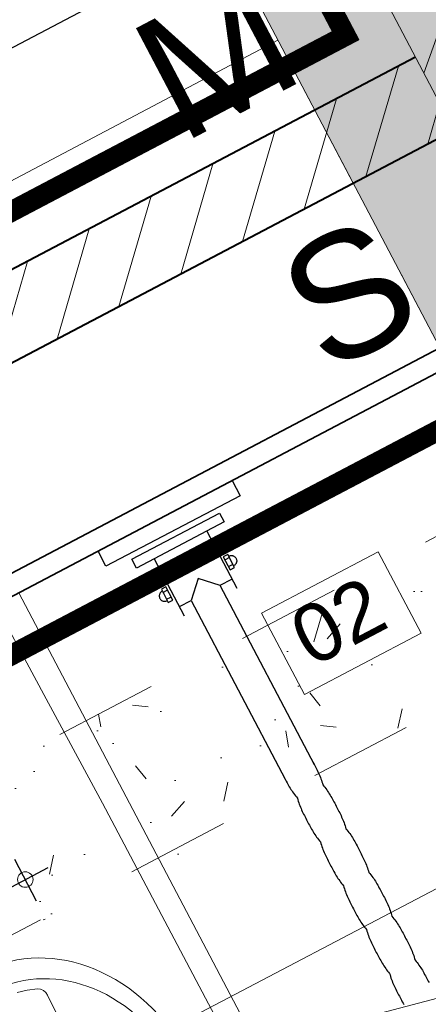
# Model space of a CAD drawing. Header units: metres. Extents: x 7408630 to 7411134, y 5569633 to 5570339.
# Tile 67 of 76: x 7410494.174 to 7410494.57, y 5569901.969 to 5569902.922. Entities that reach past the tile are written whole.
import ezdxf
from ezdxf.enums import TextEntityAlignment as Align

# ---------------------------------------------------------------- set-up
doc = ezdxf.new("R2010")
doc.units = ezdxf.units.M
doc.header["$MEASUREMENT"] = 0
doc.linetypes.add('HIDDEN2', pattern=[4.762499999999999, 3.175, -1.5875])
doc.layers.add('0-wypos-sanitarne', color=1, linetype='Continuous')
doc.layers.add('AS_ opisy', color=7, linetype='Continuous')
for name, color, linetype, lineweight in [('0-ZABUDOWA GK-MDF', 54, 'Continuous', 35), ('0_LEGENDA', 253, 'Continuous', 13), ('1_POSADZKA PODZIAŁY', 151, 'Continuous', 0), ('1_POSADZKI COKOŁY', 170, 'Continuous', 0), ('Hatch_zamurowania', 4, 'Continuous', 5), ('OPIS POM NOWE', 140, 'Continuous', 5), ('Opis_pom', 9, 'Continuous', 18), ('Sciany', 2, 'Continuous', 40), ('WYBURZENIA HATCH', 253, 'Continuous', 0)]:
    doc.layers.add(name, color=color, linetype=linetype, lineweight=lineweight)
doc.layers.add('Wyburzenia', color=7, linetype='Continuous', lineweight=13, true_color=0xb0b0b0)
doc.styles.add('ARIAL', font='tahoma.ttf')
doc.styles.add('ROMANS07', font='arial.ttf')
doc.styles.add('TXT', font='simplex.shx')
pattern_1 = [(0, (-58931.34199039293, 199163.1944934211), (0, 80), []), (90, (-58931.34199039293, 199163.1944934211), (-80, 4.898587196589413e-15), [])]

# ---------------------------------------------------------------- blocks, each defined once
blk = doc.blocks.new('A$C351F644B')
blk.add_line((16.70716144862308, 35.71644505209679), (13.07346640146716, 19.98303263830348))
blk = doc.blocks.new('5rtfgvb')
for p, q in [((131001.3963246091, 14775.22180991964), (131016.0050920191, 14776.46946879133)), ((131016.0050920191, 14776.46946879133), (131016.1457098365, 14774.82298269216)), ((131001.5369424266, 14773.57532382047), (131001.3963246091, 14775.22180991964)), ((131016.1457098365, 14774.82298269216), (131001.5369424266, 14773.57532382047)), ((131004.114770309, 14773.21503812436), (131013.6663095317, 14774.0307854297)), ((131013.6663095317, 14774.0307854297), (131013.747875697, 14773.07573179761)), ((131004.1963364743, 14772.25998449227), (131004.114770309, 14773.21503812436)), ((131013.747875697, 14773.07573179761), (131004.1963364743, 14772.25998449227)), ((131006.1072074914, 14772.41755367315), (131006.63743651, 14766.20913197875)), ((131011.8381023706, 14772.90699960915), (131012.3683313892, 14766.69857791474)), ((131006.3138658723, 14770.35097143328), (131012.0173957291, 14770.83808026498)), ((131006.0879689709, 14769.47443340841), (131005.6105854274, 14769.43366256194)), ((131005.6105854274, 14769.43366256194), (131005.7329469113, 14768.00093884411)), ((131006.2103304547, 14768.04170969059), (131006.0879689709, 14769.47443340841)), ((131012.8356678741, 14770.05071928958), (131012.3582843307, 14770.0099484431)), ((131012.3582843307, 14770.0099484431), (131012.4806458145, 14768.57722472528)), ((131012.8689290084, 14769.71196067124), (131012.3992821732, 14769.67185057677)), ((131012.9580293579, 14768.61799557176), (131012.8356678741, 14770.05071928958)), ((131012.8735291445, 14769.85580503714), (131012.9269279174, 14769.85747920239)), ((131012.8735291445, 14769.85580503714), (131012.8735291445, 14769.85580503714)), ((131012.9269279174, 14769.85747920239), (131012.9791789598, 14769.85400423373)), ((131012.9791789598, 14769.85400423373), (131013.0301389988, 14769.84536789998)), ((131013.0301389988, 14769.84536789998), (131013.0791982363, 14769.83195107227)), ((131013.0791982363, 14769.83195107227), (131013.1266432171, 14769.81377822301)), ((131013.1266432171, 14769.81377822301), (131013.1715653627, 14769.79134902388)), ((131013.1715653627, 14769.79134902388), (131013.2142389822, 14769.76483121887)), ((131013.2142389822, 14769.76483121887), (131013.2537677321, 14769.73458121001)), ((131013.2537677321, 14769.73458121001), (131013.2907491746, 14769.70036139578)), ((131013.2907491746, 14769.70036139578), (131013.3241069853, 14769.66294575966)), ((131013.3241069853, 14769.66294575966), (131013.3538534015, 14769.62219102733)), ((131013.3538534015, 14769.62219102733), (131013.3794974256, 14769.57877685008)), ((131013.3794974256, 14769.57877685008), (131013.4012068, 14769.53242892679)), ((131013.4012068, 14769.53242892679), (131013.4181917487, 14769.48394570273)), ((131013.4181917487, 14769.48394570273), (131013.430476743, 14769.43304063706)), ((131013.4360442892, 14769.27491131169), (131013.4275512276, 14769.22396350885)), ((131013.430476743, 14769.43304063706), (131013.4375585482, 14769.38053665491)), ((131013.4395192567, 14769.32716235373), (131013.4360442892, 14769.27491131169)), ((131013.4375585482, 14769.38053665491), (131013.4395192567, 14769.32716235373)), ((131005.132893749, 14768.77634147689), (131005.1294187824, 14768.72409043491)), ((131005.1294187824, 14768.72409043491), (131005.1310562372, 14768.67112147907)), ((131005.1310562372, 14768.67112147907), (131005.1384612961, 14768.61821215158)), ((131005.1415545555, 14768.82701497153), (131005.132893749, 14768.77634147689)), ((131005.1384612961, 14768.61821215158), (131005.1507462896, 14768.56730708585)), ((131005.1549469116, 14768.87636075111), (131005.1415545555, 14768.82701497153)), ((131005.1507462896, 14768.56730708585), (131005.1678989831, 14768.51854955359)), ((131005.1731442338, 14768.92351918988), (131005.1549469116, 14768.87636075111)), ((131005.1678989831, 14768.51854955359), (131005.1894406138, 14768.47247593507)), ((131005.195548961, 14768.96872788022), (131005.1731442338, 14768.92351918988)), ((131005.1894406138, 14768.47247593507), (131005.2153956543, 14768.42879968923)), ((131005.2220790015, 14769.0112582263), (131005.195548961, 14768.96872788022)), ((131005.2153956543, 14768.42879968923), (131005.2451175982, 14768.38833150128)), ((131005.2522923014, 14769.05121679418), (131005.2220790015, 14769.0112582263)), ((131005.2451175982, 14768.38833150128), (131005.2784876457, 14768.35077259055)), ((131005.2865488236, 14769.08776841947), (131005.2522923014, 14769.05121679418)), ((131005.2784876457, 14768.35077259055), (131005.3150025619, 14768.31694588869)), ((131005.3239644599, 14769.12112623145), (131005.2865488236, 14769.08776841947)), ((131005.3150025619, 14768.31694588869), (131005.3549978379, 14768.28630276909)), ((131005.3647191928, 14769.1508726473), (131005.3239644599, 14769.12112623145)), ((131005.4081088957, 14769.1768032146), (131005.3647191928, 14769.1508726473)), ((131005.4544690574, 14769.19836931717), (131005.4081088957, 14769.1768032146)), ((131005.5029400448, 14769.21549753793), (131005.4544690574, 14769.19836931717)), ((131005.5538451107, 14769.22778253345), (131005.5029400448, 14769.21549753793)), ((131005.6063246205, 14769.23515088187), (131005.5538451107, 14769.22778253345)), ((131005.6063246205, 14769.23515088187), (131005.6063246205, 14769.23515088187)), ((131005.6352502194, 14769.09416977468), (131006.1048970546, 14769.13427986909)), ((131005.6996735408, 14768.33984073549), (131006.169320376, 14768.3799508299)), ((131009.2947246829, 14769.01791539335), (131007.835255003, 14767.29755220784)), ((131010.9904470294, 14767.54955834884), (131009.2947246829, 14769.01791539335)), ((131012.9333523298, 14768.95763163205), (131012.4637054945, 14768.91752153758)), ((131012.4806458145, 14768.57722472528), (131012.9580293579, 14768.61799557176)), ((131013.0661290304, 14768.8359107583), (131013.0152239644, 14768.82362576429)), ((131013.1148987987, 14768.8529201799), (131013.0661290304, 14768.8359107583)), ((131013.16096018, 14768.87460508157), (131013.1148987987, 14768.8529201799)), ((131013.2046608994, 14768.90027357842), (131013.16096018, 14768.87460508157)), ((131013.245129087, 14768.92999552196), (131013.2046608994, 14768.90027357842)), ((131013.2826879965, 14768.96336556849), (131013.245129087, 14768.92999552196)), ((131013.3164779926, 14769.00031030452), (131013.2826879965, 14768.96336556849)), ((131013.3471578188, 14769.03987576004), (131013.3164779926, 14769.00031030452)), ((131013.3736756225, 14769.08254938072), (131013.3471578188, 14769.03987576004)), ((131013.3961048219, 14769.12747152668), (131013.3736756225, 14769.08254938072)), ((131013.4139911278, 14769.17489203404), (131013.3961048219, 14769.12747152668)), ((131013.4275512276, 14769.22396350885), (131013.4139911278, 14769.17489203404)), ((131005.3549978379, 14768.28630276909), (131005.3975281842, 14768.25977272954)), ((131005.3975281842, 14768.25977272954), (131005.4427368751, 14768.23736800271)), ((131005.4427368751, 14768.23736800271), (131005.4898708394, 14768.2194572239)), ((131005.4898708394, 14768.2194572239), (131005.5392288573, 14768.20592159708)), ((131005.5392288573, 14768.20592159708), (131005.5898901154, 14768.1974040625)), ((131005.5898901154, 14768.1974040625), (131005.6421411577, 14768.19392909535)), ((131005.7329469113, 14768.00093884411), (131006.2103304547, 14768.04170969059)), ((131012.6590661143, 14748.01179152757), (131010.9904470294, 14767.54955834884)), ((131011.0070254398, 14767.57680703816), (131012.2865909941, 14767.68608807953)), ((131006.5830611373, 14767.19897924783), (131007.8345453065, 14767.30586200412)), ((131007.8348879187, 14767.30185037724), (131009.4962142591, 14747.8494738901)), ((131012.6302651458, 14748.31860396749), (131012.6302651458, 14748.31860396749)), ((131012.6302651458, 14748.31860396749), (131012.6431462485, 14748.16946966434)), ((131009.4859974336, 14748.05021272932), (131009.4859974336, 14748.05021272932)), ((131009.4859974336, 14748.05021272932), (131009.4988785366, 14747.90107842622)), ((131009.4988785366, 14747.90107842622), (131009.5118662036, 14747.75238617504)), ((131009.5118662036, 14747.75238617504), (131009.5254514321, 14747.60345632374)), ((131009.5254514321, 14747.60345632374), (131009.5394420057, 14747.45484972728)), ((131009.5394420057, 14747.45484972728), (131009.5550452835, 14747.30594791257)), ((131012.6431462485, 14748.16946966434), (131012.655560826, 14748.02072847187)), ((131012.655560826, 14748.02072847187), (131012.6675455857, 14747.87195056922)), ((131012.6675455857, 14747.87195056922), (131012.6785274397, 14747.72308701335)), ((131012.6785274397, 14747.72308701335), (131012.6886863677, 14747.57372022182)), ((131012.6886863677, 14747.57372022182), (131012.6972325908, 14747.42464865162)), ((131012.6972325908, 14747.42464865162), (131012.7042028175, 14747.27544248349)), ((131009.5550452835, 14747.30594791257), (131009.5717580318, 14747.15757380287)), ((131009.5717580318, 14747.15757380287), (131009.5901900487, 14747.00934652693)), ((131009.5901900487, 14747.00934652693), (131009.6104846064, 14746.86127831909)), ((131009.6104846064, 14746.86127831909), (131009.6333947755, 14746.71300054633)), ((131009.6333947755, 14746.71300054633), (131009.6587038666, 14746.56536060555)), ((131009.6587038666, 14746.56536060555), (131009.6868784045, 14746.41796538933)), ((131009.6868784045, 14746.41796538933), (131009.7180616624, 14746.27082712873)), ((131012.7032725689, 14746.52592278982), (131012.694065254, 14746.3751906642)), ((131012.7091968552, 14746.67623021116), (131012.7032725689, 14746.52592278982)), ((131012.7042028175, 14747.27544248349), (131012.708880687, 14747.12604053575)), ((131012.708880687, 14747.12604053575), (131012.7117327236, 14746.97604970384)), ((131012.711825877, 14746.82625620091), (131012.7091968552, 14746.67623021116)), ((131012.7117327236, 14746.97604970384), (131012.711825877, 14746.82625620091)), ((131009.7180616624, 14746.27082712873), (131009.753149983, 14746.12358942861)), ((131009.753149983, 14746.12358942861), (131009.7916401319, 14745.97707521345)), ((131009.7916401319, 14745.97707521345), (131009.834428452, 14745.83092808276)), ((131009.834428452, 14745.83092808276), (131009.8812283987, 14745.68512356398)), ((131009.8599408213, 14745.53220518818), (131009.8427714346, 14745.38007147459)), ((131009.8812283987, 14745.68512356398), (131009.8599408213, 14745.53220518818)), ((131012.6641643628, 14746.07303406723), (131012.6429099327, 14745.92141737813)), ((131012.6429099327, 14745.92141737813), (131012.6898934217, 14745.77346377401)), ((131012.6811206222, 14746.22428367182), (131012.6641643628, 14746.07303406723)), ((131012.694065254, 14746.3751906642), (131012.6811206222, 14746.22428367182)), ((131012.6898934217, 14745.77346377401), (131012.7324354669, 14745.6251308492)), ((131012.7324354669, 14745.6251308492), (131012.7709658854, 14745.47645531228)), ((131012.7709658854, 14745.47645531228), (131012.8057345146, 14745.32789144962)), ((131009.8145468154, 14744.92479296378), (131009.8118479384, 14744.77389510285)), ((131009.8118479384, 14744.77389510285), (131009.8121700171, 14744.62311092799)), ((131009.8121700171, 14744.62311092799), (131009.8147722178, 14744.47266580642)), ((131009.8202177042, 14745.07637759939), (131009.8145468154, 14744.92479296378)), ((131009.829793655, 14745.22786279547), (131009.8202177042, 14745.07637759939)), ((131009.8427714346, 14745.38007147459), (131009.829793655, 14745.22786279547)), ((131012.8057345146, 14745.32789144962), (131012.8373878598, 14745.17862857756)), ((131012.8373878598, 14745.17862857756), (131012.865565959, 14745.02950185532)), ((131012.865565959, 14745.02950185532), (131012.8912018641, 14744.87972506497)), ((131012.8912018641, 14744.87972506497), (131012.913935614, 14744.73013336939)), ((131012.913935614, 14744.73013336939), (131012.9348435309, 14744.57995278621)), ((131012.9348435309, 14744.57995278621), (131012.9534590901, 14744.42957642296)), ((131009.8147722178, 14744.47266580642), (131009.8199900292, 14744.32201111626)), ((131009.8199900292, 14744.32201111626), (131009.8270336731, 14744.17194531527)), ((131009.8270336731, 14744.17194531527), (131009.8359765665, 14744.02160876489)), ((131009.8359765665, 14744.02160876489), (131009.8460289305, 14743.87179992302)), ((131009.8460289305, 14743.87179992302), (131009.8575507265, 14743.72168362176)), ((131009.8575507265, 14743.72168362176), (131009.8694656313, 14743.57203384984)), ((131009.8694656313, 14743.57203384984), (131009.8819536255, 14743.42243302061)), ((131012.9534590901, 14744.42957642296), (131012.9706419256, 14744.27907769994)), ((131012.9706419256, 14744.27907769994), (131012.9860687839, 14744.12886196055)), ((131012.9860687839, 14744.12886196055), (131013.0006727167, 14743.97814298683)), ((131013.0006727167, 14743.97814298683), (131013.0143803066, 14743.82778041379)), ((131013.0143803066, 14743.82778041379), (131013.027551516, 14743.67693907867)), ((131013.027551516, 14743.67693907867), (131013.0402561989, 14743.52649085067)), ((131009.8819536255, 14743.42243302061), (131009.8945848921, 14743.27284442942)), ((131009.8945848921, 14743.27284442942), (131009.9074537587, 14743.12385339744)), ((131009.9074537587, 14743.12385339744), (131009.9204414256, 14742.97516114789)), ((131009.9204414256, 14742.97516114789), (131009.9340021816, 14742.82651784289)), ((131009.9340021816, 14742.82651784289), (131009.9479927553, 14742.67791124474)), ((131009.9479927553, 14742.67791124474), (131009.9634160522, 14742.52942700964)), ((131013.0402561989, 14743.52649085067), (131013.0531005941, 14743.37778636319)), ((131013.0531005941, 14743.37778636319), (131013.0654784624, 14743.22947498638)), ((131013.0654784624, 14743.22947498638), (131013.0774265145, 14743.08112690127)), ((131013.0774265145, 14743.08112690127), (131013.0883716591, 14742.93269316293)), ((131013.0883716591, 14742.93269316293), (131013.0984571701, 14742.78418600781)), ((131013.0984571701, 14742.78418600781), (131013.106823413, 14742.63553201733)), ((131013.106823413, 14742.63553201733), (131013.1137569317, 14742.48675566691)), ((131009.9634160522, 14742.52942700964), (131009.9799855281, 14742.38104066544)), ((131009.9799855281, 14742.38104066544), (131009.998417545, 14742.23281338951)), ((131009.998417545, 14742.23281338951), (131010.0187121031, 14742.0847451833)), ((131010.0187121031, 14742.0847451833), (131010.0415977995, 14741.93675395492)), ((131010.0415977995, 14741.93675395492), (131010.0669068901, 14741.78911401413)), ((131010.0669068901, 14741.78911401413), (131010.0952247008, 14741.64173103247)), ((131010.0952247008, 14741.64173103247), (131010.1264079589, 14741.49459277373)), ((131013.1124876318, 14741.73951609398), (131013.1033746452, 14741.58936929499)), ((131013.118448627, 14741.88939369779), (131013.1124876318, 14741.73951609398)), ((131013.1137569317, 14742.48675566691), (131013.1183980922, 14742.33778353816)), ((131013.1183980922, 14742.33778353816), (131013.1212011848, 14742.18836579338)), ((131013.1211143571, 14742.03898987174), (131013.118448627, 14741.88939369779)), ((131013.1212011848, 14742.18836579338), (131013.1211143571, 14742.03898987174)), ((131010.1264079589, 14741.49459277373), (131010.1614595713, 14741.34778488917)), ((131010.1614595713, 14741.34778488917), (131010.1999497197, 14741.20127067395)), ((131010.1999497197, 14741.20127067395), (131010.2427380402, 14741.05512354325)), ((131010.2427380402, 14741.05512354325), (131010.2895379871, 14740.90931902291)), ((131010.2685685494, 14740.75267556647), (131010.2515006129, 14740.59766417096)), ((131010.2895379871, 14740.90931902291), (131010.2685685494, 14740.75267556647)), ((131013.073543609, 14741.2880845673), (131013.0522524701, 14741.13689769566)), ((131013.0522524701, 14741.13689769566), (131013.0990192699, 14740.98979149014)), ((131013.0903933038, 14741.43889211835), (131013.073543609, 14741.2880845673)), ((131013.1033746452, 14741.58936929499), (131013.0903933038, 14741.43889211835)), ((131013.0990192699, 14740.98979149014), (131013.1413446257, 14740.84230596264)), ((131013.1413446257, 14740.84230596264), (131013.1798016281, 14740.6944900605)), ((131013.1798016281, 14740.6944900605), (131013.2145335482, 14740.54635601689)), ((131010.2234350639, 14740.14052311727), (131010.2205317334, 14739.99032938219)), ((131010.2205317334, 14739.99032938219), (131010.2207436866, 14739.84083466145)), ((131010.2207436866, 14739.84083466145), (131010.2231868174, 14739.6922520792)), ((131010.2291181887, 14740.29196448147), (131010.2234350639, 14740.14052311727)), ((131010.2386329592, 14740.44416603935), (131010.2291181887, 14740.29196448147)), ((131010.2515006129, 14740.59766417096), (131010.2386329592, 14740.44416603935)), ((131013.2145335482, 14740.54635601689), (131013.2461134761, 14740.3979527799)), ((131013.2461134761, 14740.3979527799), (131013.2742548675, 14740.24925587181)), ((131013.2742548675, 14740.24925587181), (131013.299817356, 14740.10033871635)), ((131013.299817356, 14740.10033871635), (131013.3225143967, 14739.95117683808)), ((131013.3225143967, 14739.95117683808), (131013.3433488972, 14739.80185588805)), ((131013.3433488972, 14739.80185588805), (131013.3620343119, 14739.65235139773)), ((131010.2231868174, 14739.6922520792), (131010.2283521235, 14739.54390198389)), ((131010.2283521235, 14739.54390198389), (131010.2352122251, 14739.39598526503)), ((131010.2352122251, 14739.39598526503), (131010.2439348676, 14739.24822761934)), ((131010.2439348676, 14739.24822761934), (131010.2537792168, 14739.10085440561)), ((131010.2537792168, 14739.10085440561), (131010.2651052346, 14738.95303046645)), ((131010.2651052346, 14738.95303046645), (131010.2768610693, 14738.80524323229)), ((131010.2768610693, 14738.80524323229), (131010.2893699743, 14738.65708736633)), ((131013.3620343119, 14739.65235139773), (131013.3791437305, 14739.50271230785)), ((131013.3791437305, 14739.50271230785), (131013.394677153, 14739.35293862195)), ((131013.394677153, 14739.35293862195), (131013.4092076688, 14739.20307927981)), ((131013.4092076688, 14739.20307927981), (131013.4228785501, 14739.05314652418)), ((131013.4228785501, 14739.05314652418), (131013.4359763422, 14738.90316482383)), ((131013.4359763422, 14738.90316482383), (131013.4486443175, 14738.7531464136)), ((131010.2893699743, 14738.65708736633), (131010.301915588, 14738.5085016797)), ((131010.301915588, 14738.5085016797), (131010.3148945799, 14738.3582211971)), ((131010.3148945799, 14738.3582211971), (131010.3278735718, 14738.20794071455)), ((131010.3278735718, 14738.20794071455), (131010.3416056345, 14738.05729159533)), ((131010.3416056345, 14738.05729159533), (131010.3557430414, 14737.90696573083)), ((131010.3557430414, 14737.90696573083), (131010.3713498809, 14737.7563324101)), ((131013.4486443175, 14738.7531464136), (131013.4509564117, 14738.60440832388)), ((131013.4509564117, 14738.60440832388), (131013.4553808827, 14738.45628359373)), ((131013.4553808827, 14738.45628359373), (131013.4618478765, 14738.30790034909)), ((131013.4618478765, 14738.30790034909), (131013.4694243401, 14738.16004481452)), ((131013.4694243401, 14738.16004481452), (131013.4780404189, 14738.01184511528)), ((131013.4780404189, 14738.01184511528), (131013.486619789, 14737.86407523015)), ((131013.486619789, 14737.86407523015), (131013.4949493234, 14737.71585105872)), ((131010.3713498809, 14737.7563324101), (131010.3881028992, 14737.60579697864)), ((131010.3881028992, 14737.60579697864), (131010.4067184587, 14737.45542061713)), ((131010.4067184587, 14737.45542061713), (131010.4271598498, 14737.3056331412)), ((131010.4271598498, 14737.3056331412), (131010.4502046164, 14737.15577937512)), ((131010.4502046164, 14737.15577937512), (131010.4755050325, 14737.00655120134)), ((131010.4755050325, 14737.00655120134), (131010.5039452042, 14736.85773549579)), ((131010.5039452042, 14736.85773549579), (131010.5352141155, 14736.70959432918)), ((131013.4949493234, 14737.71585105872), (131013.5020959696, 14737.56795881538)), ((131013.5020959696, 14737.56795881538), (131013.5081331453, 14737.41953886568)), ((131013.5109843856, 14736.97384161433), (131013.5054164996, 14736.82443053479)), ((131013.5081331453, 14737.41953886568), (131013.5118412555, 14737.27135295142)), ((131013.5131504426, 14737.12252920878), (131013.5109843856, 14736.97384161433)), ((131013.5118412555, 14737.27135295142), (131013.5131504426, 14737.12252920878)), ((131010.5352141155, 14736.70959432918), (131010.5703269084, 14736.5620700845)), ((131010.5703269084, 14736.5620700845), (131010.6088292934, 14736.41541259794)), ((131010.6088292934, 14736.41541259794), (131010.6516053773, 14736.26940873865)), ((131010.6516053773, 14736.26940873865), (131010.6984507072, 14736.12476263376)), ((131010.6763346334, 14735.97985527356), (131010.6585202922, 14735.83358349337)), ((131010.6984507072, 14736.12476263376), (131010.6763346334, 14735.97985527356)), ((131013.4803098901, 14736.52528110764), (131013.459804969, 14736.37502728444)), ((131013.459804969, 14736.37502728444), (131013.5064652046, 14736.22747902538)), ((131013.4952271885, 14736.67505771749), (131013.4803098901, 14736.52528110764)), ((131013.5054164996, 14736.82443053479), (131013.4952271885, 14736.67505771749)), ((131013.5064652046, 14736.22747902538), (131013.5486595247, 14736.07983799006)), ((131013.5486595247, 14736.07983799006), (131013.5871287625, 14735.93187881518)), ((131013.5871287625, 14735.93187881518), (131013.6217174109, 14735.7837325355)), ((131010.6295492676, 14735.3870445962), (131010.6268381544, 14735.2362900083)), ((131010.6268381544, 14735.2362900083), (131010.6272214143, 14735.08478947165)), ((131010.6272214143, 14735.08478947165), (131010.6301014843, 14734.93278059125)), ((131010.6353547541, 14735.53705323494), (131010.6295492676, 14735.3870445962)), ((131010.645163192, 14735.68581625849), (131010.6353547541, 14735.53705323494)), ((131010.6585202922, 14735.83358349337), (131010.645163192, 14735.68581625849)), ((131013.6217174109, 14735.7837325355), (131013.6533218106, 14735.63504275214)), ((131013.6533218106, 14735.63504275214), (131013.6814632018, 14735.48634584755)), ((131013.6814632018, 14735.48634584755), (131013.7070256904, 14735.33742869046)), ((131013.7070256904, 14735.33742869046), (131013.7298660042, 14735.18827904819)), ((131013.7298660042, 14735.18827904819), (131013.7507372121, 14735.03852828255)), ((131013.7507372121, 14735.03852828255), (131013.7695658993, 14734.8890360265)), ((131010.6301014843, 14734.93278059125), (131010.6356216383, 14734.7802755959)), ((131010.6356216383, 14734.7802755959), (131010.6428732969, 14734.62777416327)), ((131010.6428732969, 14734.62777416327), (131010.6520119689, 14734.47514525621)), ((131010.6520119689, 14734.47514525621), (131010.6624156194, 14734.32291301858)), ((131010.6624156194, 14734.32291301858), (131010.6741087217, 14734.17079090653)), ((131010.6741087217, 14734.17079090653), (131010.6861704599, 14734.01942186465)), ((131010.6861704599, 14734.01942186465), (131010.698911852, 14733.86854382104)), ((131013.7695658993, 14734.8890360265), (131013.7867120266, 14734.73896712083)), ((131013.7867120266, 14734.73896712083), (131013.8022454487, 14734.58919343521)), ((131013.8022454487, 14734.58919343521), (131013.8169559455, 14734.43891651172)), ((131013.8169559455, 14734.43891651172), (131013.8306635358, 14734.28855393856)), ((131013.8306635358, 14734.28855393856), (131013.8438102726, 14734.13799914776)), ((131013.8438102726, 14734.13799914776), (131013.8566582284, 14733.98756315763)), ((131010.698911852, 14733.86854382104), (131010.7115431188, 14733.71895522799)), ((131010.7115431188, 14733.71895522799), (131010.7241550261, 14733.57297291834)), ((131010.7241550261, 14733.57297291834), (131010.7368158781, 14733.42641751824)), ((131010.7368158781, 14733.42641751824), (131010.7501232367, 14733.27905142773)), ((131010.7501232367, 14733.27905142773), (131010.7640281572, 14733.1314477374)), ((131010.7640281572, 14733.1314477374), (131010.7792959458, 14732.98309453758)), ((131013.8566582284, 14733.98756315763), (131013.869249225, 14733.84013588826)), ((131013.869249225, 14733.84013588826), (131013.88163933, 14733.69168123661)), ((131013.88163933, 14733.69168123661), (131013.8935542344, 14733.54203146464)), ((131013.8935542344, 14733.54203146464), (131013.9045274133, 14733.39157967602)), ((131013.9045274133, 14733.39157967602), (131013.9145588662, 14733.24032587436)), ((131013.9145588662, 14733.24032587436), (131013.9230387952, 14733.08865092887)), ((131013.9230387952, 14733.08865092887), (131013.9297994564, 14732.93682914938)), ((131010.7792959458, 14732.98309453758), (131010.7957221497, 14732.83469595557)), ((131010.7957221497, 14732.83469595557), (131010.8138920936, 14732.68615766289)), ((131010.8138920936, 14732.68615766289), (131010.8337568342, 14732.53805274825)), ((131010.8337568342, 14732.53805274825), (131010.8562371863, 14732.38973826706)), ((131010.8562371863, 14732.38973826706), (131010.8809976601, 14732.24176283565)), ((131010.8809976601, 14732.24176283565), (131010.9085991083, 14732.09431867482)), ((131010.9085991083, 14732.09431867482), (131010.9391725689, 14731.94756128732)), ((131013.9269719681, 14732.18079745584), (131013.9170569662, 14732.03159238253)), ((131013.9336493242, 14732.33073624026), (131013.9269719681, 14732.18079745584)), ((131013.9297994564, 14732.93682914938), (131013.9343987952, 14732.78496709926)), ((131013.9367780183, 14732.48167080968), (131013.9336493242, 14732.33073624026)), ((131013.9343987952, 14732.78496709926), (131013.9369800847, 14732.63307701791)), ((131013.9369800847, 14732.63307701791), (131013.9367780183, 14732.48167080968)), ((131010.9391725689, 14731.94756128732), (131010.9733033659, 14731.80139634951)), ((131010.9733033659, 14731.80139634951), (131011.0107992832, 14731.65638471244)), ((131011.0107992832, 14731.65638471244), (131011.05241339, 14731.51215774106)), ((131011.05241339, 14731.51215774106), (131011.097953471, 14731.36927628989)), ((131011.0776688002, 14731.21644356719), (131011.0612524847, 14731.06394121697)), ((131011.097953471, 14731.36927628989), (131011.0776688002, 14731.21644356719)), ((131013.8849070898, 14731.73718116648), (131013.8621934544, 14731.592511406)), ((131013.8621934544, 14731.592511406), (131013.9098198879, 14731.44547861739)), ((131013.9029835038, 14731.88376396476), (131013.8849070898, 14731.73718116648)), ((131013.9170569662, 14732.03159238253), (131013.9029835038, 14731.88376396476)), ((131013.9098198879, 14731.44547861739), (131013.9526816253, 14731.29847185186)), ((131013.9526816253, 14731.29847185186), (131013.991711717, 14731.15070489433)), ((131013.991711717, 14731.15070489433), (131014.0265502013, 14731.00301290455)), ((131011.0340674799, 14730.60831854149), (131011.0314053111, 14730.45699086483)), ((131011.0314053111, 14730.45699086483), (131011.0316085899, 14730.3059079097)), ((131011.0316085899, 14730.3059079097), (131011.0340919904, 14730.1551640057)), ((131011.0395950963, 14730.75989094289), (131011.0340674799, 14730.60831854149)), ((131011.0487045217, 14730.91176924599), (131011.0395950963, 14730.75989094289)), ((131011.0612524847, 14731.06394121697), (131011.0487045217, 14730.91176924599)), ((131014.0265502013, 14731.00301290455), (131014.0581301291, 14730.85460966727)), ((131014.0581301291, 14730.85460966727), (131014.0862348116, 14730.70634257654)), ((131014.0862348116, 14730.70634257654), (131014.1116540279, 14730.55741318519)), ((131014.1116540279, 14730.55741318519), (131014.1341710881, 14730.40866888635)), ((131014.1341710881, 14730.40866888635), (131014.1547190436, 14730.25932346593)), ((131014.1547190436, 14730.25932346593), (131014.1730812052, 14730.11022431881)), ((131011.0340919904, 14730.1551640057), (131011.0391665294, 14730.00449708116)), ((131011.0391665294, 14730.00449708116), (131011.0459603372, 14729.85397698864)), ((131011.0459603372, 14729.85397698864), (131011.0544734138, 14729.70360373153)), ((131011.0544734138, 14729.70360373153), (131011.0642759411, 14729.55334059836)), ((131011.0642759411, 14729.55334059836), (131011.0753679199, 14729.40318759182)), ((131011.0753679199, 14729.40318759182), (131011.0871762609, 14729.25309576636)), ((131011.0871762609, 14729.25309576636), (131011.0997009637, 14729.10306511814)), ((131014.1730812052, 14730.11022431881), (131014.1897608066, 14729.96054852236)), ((131014.1897608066, 14729.96054852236), (131014.2049709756, 14729.81118017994)), ((131014.2049709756, 14729.81118017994), (131014.2193582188, 14729.66130860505)), ((131014.2193582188, 14729.66130860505), (131014.2325625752, 14729.51176895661)), ((131014.2325625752, 14729.51176895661), (131014.2454803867, 14729.36220483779)), ((131014.2454803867, 14729.36220483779), (131014.2581116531, 14729.21261624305)), ((131011.0997009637, 14729.10306511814), (131011.1122134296, 14728.9531777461)), ((131011.1122134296, 14728.9531777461), (131011.1252745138, 14728.80362586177)), ((131011.1252745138, 14728.80362586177), (131011.1383355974, 14728.65407397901)), ((131011.1383355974, 14728.65407397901), (131011.1521130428, 14728.50458327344)), ((131011.1521130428, 14728.50458327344), (131011.1665701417, 14728.35558356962)), ((131011.1665701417, 14728.35558356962), (131011.1823534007, 14728.20626417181)), ((131014.2581116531, 14729.21261624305), (131014.2710294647, 14729.06305212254)), ((131014.2710294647, 14729.06305212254), (131014.2836240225, 14728.91389334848)), ((131014.2836240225, 14728.91389334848), (131014.295968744, 14728.7642802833)), ((131014.295968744, 14728.7642802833), (131014.3071305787, 14728.61499914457)), ((131014.3071305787, 14728.61499914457), (131014.3176127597, 14728.46522701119)), ((131014.3176127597, 14728.46522701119), (131014.3264822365, 14728.31575009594)), ((131014.3264822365, 14728.31575009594), (131014.3336324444, 14728.16612634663)), ((131011.1823534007, 14728.20626417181), (131011.199401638, 14728.05734144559)), ((131011.199401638, 14728.05734144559), (131011.2181936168, 14727.90827900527)), ((131011.2181936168, 14727.90827900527), (131011.2386681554, 14727.75979321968)), ((131011.2386681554, 14727.75979321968), (131011.2617583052, 14727.61109786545)), ((131011.2617583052, 14727.61109786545), (131011.2872840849, 14727.46261052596)), ((131011.2872840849, 14727.46261052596), (131011.3155320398, 14727.3143556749)), ((131014.3334588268, 14727.41450651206), (131014.3243126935, 14727.26305802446)), ((131014.3394896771, 14727.56525598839), (131014.3334588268, 14727.41450651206)), ((131014.3336324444, 14728.16612634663), (131014.3386335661, 14728.01631905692)), ((131014.3386335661, 14728.01631905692), (131014.3418088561, 14727.86592287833)), ((131014.3420819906, 14727.71571179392), (131014.3394896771, 14727.56525598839)), ((131014.3418088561, 14727.86592287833), (131014.3420819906, 14727.71571179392)), ((131011.3155320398, 14727.3143556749), (131011.3467520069, 14727.16678759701)), ((131011.3467520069, 14727.16678759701), (131011.3814472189, 14727.01908337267)), ((131011.3814472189, 14727.01908337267), (131011.4195442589, 14726.87210263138)), ((131011.4195442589, 14726.87210263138), (131011.461689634, 14726.72503468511)), ((131011.461689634, 14726.72503468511), (131011.5078099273, 14726.57873916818)), ((131011.4872998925, 14726.42516561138), (131011.4707158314, 14726.27293757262)), ((131011.5078099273, 14726.57873916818), (131011.4872998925, 14726.42516561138)), ((131014.2936255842, 14726.95996837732), (131014.2716915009, 14726.80786068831)), ((131014.2716915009, 14726.80786068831), (131014.3191379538, 14726.66124547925)), ((131014.3109749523, 14727.11168450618), (131014.2936255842, 14726.95996837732)), ((131014.3243126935, 14727.26305802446), (131014.3109749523, 14727.11168450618)), ((131014.3191379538, 14726.66124547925), (131014.3619629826, 14726.51466853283)), ((131014.3619629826, 14726.51466853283), (131014.4007763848, 14726.36774897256)), ((131011.4433804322, 14725.82076566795), (131011.4405714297, 14725.6711572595)), ((131011.4405714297, 14725.6711572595), (131011.440603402, 14725.52208011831)), ((131011.440603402, 14725.52208011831), (131011.4429154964, 14725.37334202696)), ((131011.4490426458, 14725.97076207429), (131011.4433804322, 14725.82076566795)), ((131011.4582377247, 14726.12163747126), (131011.4490426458, 14725.97076207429)), ((131011.4707158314, 14726.27293757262), (131011.4582377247, 14726.12163747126)), ((131014.4007763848, 14726.36774897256), (131014.4354471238, 14726.22033129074)), ((131014.4354471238, 14726.22033129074), (131014.4669536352, 14726.07278768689)), ((131014.4669536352, 14726.07278768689), (131014.4950216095, 14725.92495041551)), ((131014.4950216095, 14725.92495041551), (131014.5203674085, 14725.77688065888)), ((131014.5203674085, 14725.77688065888), (131014.5428844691, 14725.62813636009)), ((131014.5428844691, 14725.62813636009), (131014.5633590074, 14725.47965057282)), ((131014.5633590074, 14725.47965057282), (131014.5816844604, 14725.33098124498)), ((131011.4429154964, 14725.37334202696), (131011.4479130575, 14725.22526624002)), ((131011.4479130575, 14725.22526624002), (131011.4544988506, 14725.07718177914)), ((131011.4544988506, 14725.07718177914), (131011.4627916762, 14724.92938742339)), ((131011.4627916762, 14724.92938742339), (131011.4723739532, 14724.78170319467)), ((131011.4723739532, 14724.78170319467), (131011.4833889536, 14724.63414132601)), ((131011.4833889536, 14724.63414132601), (131011.495013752, 14724.48619858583)), ((131011.495013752, 14724.48619858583), (131011.5073549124, 14724.33831702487)), ((131014.5816844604, 14725.33098124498), (131014.5984339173, 14725.18217731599)), ((131014.5984339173, 14725.18217731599), (131014.6136440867, 14725.03280897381)), ((131014.6136440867, 14725.03280897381), (131014.6279579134, 14724.88379703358)), ((131014.6279579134, 14724.88379703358), (131014.6413055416, 14724.73426962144)), ((131014.6413055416, 14724.73426962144), (131014.6541866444, 14724.58513531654)), ((131014.6541866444, 14724.58513531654), (131014.6668179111, 14724.43554672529)), ((131011.5073549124, 14724.33831702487), (131011.5197327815, 14724.19000564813)), ((131011.5197327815, 14724.19000564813), (131011.5329039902, 14724.03916431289)), ((131011.5329039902, 14724.03916431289), (131011.5461119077, 14723.88789316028)), ((131011.5461119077, 14723.88789316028), (131011.5600117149, 14723.73696973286)), ((131011.5600117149, 14723.73696973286), (131011.5745090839, 14723.5858087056)), ((131011.5745090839, 14723.5858087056), (131011.5904024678, 14723.43519985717)), ((131014.6668179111, 14724.43554672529), (131014.6797357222, 14724.28598260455)), ((131011.5904024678, 14723.43519985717), (131011.6076220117, 14723.28427131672))]:
    blk.add_line(p, q)
blk = doc.blocks.new('A$C324a30b8')
at = {"lineweight": 0}
for points in [[(0.1755240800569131, 1.384364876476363e-06), (0.1769200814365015, -0.119576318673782), (0.1779705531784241, -0.239158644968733), (0.1783207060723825, -0.4783186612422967)], [(0.01958099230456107, -0.3629381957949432), (0.02902134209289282, -0.3653846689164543), (0.03846167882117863, -0.3688816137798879), (0.04090815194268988, -0.3706277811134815), (0.04300908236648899, -0.373078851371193), (0.04405494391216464, -0.3758754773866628), (0.04440509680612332, -0.3790222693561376), (0.04370479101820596, -0.4073433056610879)]]:
    blk.add_lwpolyline(points, dxfattribs=at)
blk.add_circle((0.0774439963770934, -0.2697533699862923), 0.007517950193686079, dxfattribs=at)
for centre, major_axis, ratio in [((-0.0001750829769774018, -0.49475518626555), (-3.664525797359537e-17, -0.1650355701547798), 0.8294409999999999), ((2.501371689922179e-14, -0.4991275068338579), (-3.28795037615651e-17, -0.1480761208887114), 0.831158)]:
    blk.add_ellipse(centre, major_axis=major_axis, ratio=ratio, start_param=0, end_param=6.283185, dxfattribs=at)
at = {"layer": 'DEFPOINTS'}
for points in [[(0.07726892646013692, -0.2475485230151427), (0.0772689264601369, -0.2930040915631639)], [(0.05104421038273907, -0.2699307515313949), (0.1024431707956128, -0.2699307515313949)]]:
    blk.add_lwpolyline(points, dxfattribs=at)
blk = doc.blocks.new('prysznic')
at = {"layer": '0-wypos-sanitarne'}
blk.add_lwpolyline([(39554.31680376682, -197588.5821497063), (39634.31680376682, -197588.5821497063), (39634.31680376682, -197668.5821497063), (39554.31680376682, -197668.5821497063)], close=True, dxfattribs=at)
blk = doc.blocks.new('A$C142d3faa')
at = {"layer": '1_POSADZKA PODZIAŁY'}
h = blk.add_hatch(dxfattribs=at)
h.set_pattern_fill('_USER', color=256, scale=80, double=1, pattern_type=0)
h.set_pattern_definition(pattern_1)
h.paths.add_polyline_path([(28.22535916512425, 1045.606190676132), (175.2253591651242, 1045.606190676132), (175.2253591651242, 1273.606190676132), (408.2253591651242, 1273.606190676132), (408.2253591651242, 1588.606190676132), (65.22535916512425, 1588.606190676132), (65.22535916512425, 1464.606190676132), (38.22535945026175, 1464.606190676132), (38.22535945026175, 1191.606190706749), (63.22535916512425, 1191.606190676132), (63.22535915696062, 1179.606190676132), (27.22535916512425, 1179.606190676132)])
h = blk.add_hatch(dxfattribs=at)
h.set_pattern_fill('_USER', color=256, scale=80, double=1, pattern_type=0)
h.set_pattern_definition(pattern_1)
h.paths.add_polyline_path([(419.2253591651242, 1045.606190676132), (183.2253591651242, 1045.606190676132), (183.2253591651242, 1265.606190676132), (299.2339670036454, 1265.596304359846), (299.2339670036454, 1245.596304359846), (419.2253591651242, 1245.606190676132)])
at = {"layer": 'Hatch_zamurowania'}
h = blk.add_hatch(dxfattribs=at)
h.set_pattern_fill('ANSI31', color=256, scale=1.5)
h.set_pattern_definition([(45, (-39215.06315442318, 199163.1944934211), (-3.367596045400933, 3.367596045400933), [])])
h.paths.add_polyline_path([(419.2253591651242, 1588.606190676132), (431.2253591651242, 1588.606190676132), (431.2253591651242, 1045.606190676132), (419.2253591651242, 1045.606190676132)])
h = blk.add_hatch(dxfattribs=at)
h.set_pattern_fill('ANSI31', color=256, scale=1.5)
h.set_pattern_definition([(45, (-50117.48606533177, 199163.1944934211), (-3.367596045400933, 3.367596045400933), [])])
h.paths.add_polyline_path([(175.2253591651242, 1045.400270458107), (175.2253591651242, 1273.606190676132), (419.2253591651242, 1273.606190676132), (419.2253591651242, 1265.606190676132), (183.2253591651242, 1265.606190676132), (183.2253591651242, 1045.606190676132)])
at = {"layer": 'WYBURZENIA HATCH'}
h = blk.add_hatch(dxfattribs=at)
h.set_pattern_fill('AR-CONC', color=256, scale=0.1)
h.set_pattern_definition([(49.99999999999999, (-39215.06315442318, 199163.1944934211), (18.2184668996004, -1.593908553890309), [1.905, -20.955]), (355, (-39215.06315442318, 199163.1944934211), (-3.524342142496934, 19.10568452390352), [1.524, -16.764058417]), (100.4514447, (-39213.54495372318, 199163.0616680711), (14.69412470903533, 17.51177519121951), [1.61900088, -17.80902446]), (46.18420000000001, (-39215.06315442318, 199168.2744934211), (27.10790408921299, -4.204232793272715), [2.8575, -31.4325]), (96.63555760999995, (-39212.80416442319, 199167.9241434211), (23.7404134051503, 24.74261245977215), [2.428502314, -26.713560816]), (351.1841511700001, (-39215.06315442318, 199168.2744934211), (23.74041340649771, 24.74261245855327), [2.285996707, -25.145973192]), (21, (-39212.52315442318, 199167.0044934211), (15.16143912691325, -10.22651981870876), [1.905, -20.955]), (326.0000000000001, (-39212.52315442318, 199167.0044934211), (6.180202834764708, 18.41879661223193), [1.524, -16.764]), (71.45144499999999, (-39211.25970116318, 199166.1522834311), (21.34164192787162, 8.192276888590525), [1.61900088, -17.80899376]), (37.50000000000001, (-39215.06315442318, 199163.1944934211), (0.3088603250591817, 8.455503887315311), [0, -16.5608, 0, -17.018, 0, -16.8275]), (7.499999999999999, (-39215.06315442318, 199163.1944934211), (6.681966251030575, 10.01805748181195), [0, -9.7028, 0, -16.1798, 0, -6.413500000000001]), (327.5, (-39220.72735442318, 199163.1944934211), (13.55905951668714, -0.5728743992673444), [0, -6.350000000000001, 0, -19.812, 0, -26.289]), (317.5, (-39223.26735442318, 199163.1944934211), (14.81291813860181, 2.542649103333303), [0, -8.255, 0, -13.1572, 0, -18.669])])
h.paths.add_polyline_path([(441.2253591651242, 1045.606190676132), (408.2253591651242, 1045.606190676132), (408.2253591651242, 1588.606190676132), (441.2253591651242, 1588.606190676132)])
h = blk.add_hatch(dxfattribs=at)
h.set_pattern_fill('AR-CONC', color=256, scale=0.1)
h.set_pattern_definition([(49.99999999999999, (-50117.48606533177, 199163.1944934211), (18.2184668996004, -1.593908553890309), [1.905, -20.955]), (355, (-50117.48606533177, 199163.1944934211), (-3.524342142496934, 19.10568452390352), [1.524, -16.764058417]), (100.4514447, (-50115.96786463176, 199163.0616680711), (14.69412470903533, 17.51177519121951), [1.61900088, -17.80902445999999]), (46.18420000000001, (-50117.48606533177, 199168.2744934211), (27.10790408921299, -4.204232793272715), [2.8575, -31.4325]), (96.63555760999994, (-50115.22707533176, 199167.9241434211), (23.7404134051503, 24.74261245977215), [2.428502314, -26.713560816]), (351.1841511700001, (-50117.48606533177, 199168.2744934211), (23.74041340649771, 24.74261245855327), [2.285996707, -25.145973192]), (21, (-50114.94606533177, 199167.0044934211), (15.16143912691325, -10.22651981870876), [1.905, -20.955]), (326.0000000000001, (-50114.94606533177, 199167.0044934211), (6.180202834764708, 18.41879661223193), [1.524, -16.764]), (71.45144499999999, (-50113.68261207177, 199166.1522834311), (21.34164192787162, 8.192276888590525), [1.61900088, -17.80899376]), (37.50000000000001, (-50117.48606533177, 199163.1944934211), (0.3088603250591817, 8.455503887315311), [0, -16.5608, 0, -17.018, 0, -16.8275]), (7.499999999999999, (-50117.48606533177, 199163.1944934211), (6.681966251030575, 10.01805748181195), [0, -9.7028, 0, -16.1798, 0, -6.413500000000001]), (327.5, (-50123.15026533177, 199163.1944934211), (13.55905951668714, -0.5728743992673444), [0, -6.350000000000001, 0, -19.812, 0, -26.289]), (317.5, (-50125.69026533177, 199163.1944934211), (14.81291813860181, 2.542649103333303), [0, -8.255, 0, -13.1572, 0, -18.669])])
h.paths.add_polyline_path([(267.2253591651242, 1231.606190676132), (408.2253591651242, 1231.606190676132), (408.2253591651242, 1216.606190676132), (267.2253591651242, 1216.606190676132)])
at = {"layer": '0-ZABUDOWA GK-MDF'}
for points in [[(308.2425918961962, 1273.63979690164), (419.2253591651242, 1273.602493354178)], [(419.2253591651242, 1247.606190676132), (299.2253591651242, 1247.606190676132)], [(419.2253591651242, 1245.606190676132), (299.2253591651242, 1245.606190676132)]]:
    blk.add_lwpolyline(points, dxfattribs=at)
at = {"layer": '0_LEGENDA', "color": 7}
blk.add_lwpolyline([(381.0026846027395, 1232.924863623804), (393.7523870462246, 1232.924863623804), (393.7523870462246, 1223.998589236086), (381.0026846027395, 1223.998589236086)], dxfattribs=at)
blk.add_lwpolyline([(381.0026846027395, 1223.998589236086), (393.7523870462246, 1223.998589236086), (393.7523870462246, 1232.924863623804), (381.0026846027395, 1232.924863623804)], close=True, dxfattribs=at)
at = {"layer": '1_POSADZKI COKOŁY', "color": 180, "true_color": 0x3022f7, "const_width": 2}
for points in [[(33.22535916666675, 1050.606190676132), (170.2253591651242, 1050.606190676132), (170.2253591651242, 1278.606266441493), (414.2253591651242, 1278.602569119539), (414.2253591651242, 1583.606190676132), (70.22535918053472, 1583.606190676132), (70.22535956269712, 1459.606190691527), (43.22535944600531, 1459.60619060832), (43.22535922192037, 1196.606190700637), (68.22535916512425, 1196.60619067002), (68.22535916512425, 1174.606190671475), (33.22535920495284, 1174.606190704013)], [(188.2253591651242, 1050.606190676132), (414.2253591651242, 1050.606190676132), (414.2253591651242, 1240.606190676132), (294.2253591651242, 1240.606190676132), (294.2253591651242, 1260.606190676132), (188.2253591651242, 1260.606190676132)]]:
    blk.add_lwpolyline(points, close=True, dxfattribs=at)
at = {"layer": 'Sciany'}
for points in [[(419.2253591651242, 1273.606190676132), (175.2253591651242, 1273.606190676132)], [(419.2253591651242, 1265.606190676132), (183.2253591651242, 1265.606190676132)]]:
    blk.add_lwpolyline(points, dxfattribs=at)
at = {"layer": 'Wyburzenia', "linetype": 'HIDDEN2', "ltscale": 3}
for points in [[(408.2253591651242, 1045.606190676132), (408.2253591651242, 1588.606190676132)], [(408.2253591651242, 1231.606190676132), (267.2253591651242, 1231.606190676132)], [(408.2253591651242, 1216.606190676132), (267.2253591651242, 1216.606190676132)]]:
    blk.add_lwpolyline(points, dxfattribs=at)
at = {"layer": 'Wyburzenia'}
for points in [[(441.2253591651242, 1045.606190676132), (408.2253591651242, 1045.606190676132), (408.2253591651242, 1588.606190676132), (441.2253591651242, 1588.606190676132)], [(419.2253591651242, 1588.606190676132), (431.2253591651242, 1588.606190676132), (431.2253591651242, 1045.606190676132), (419.2253591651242, 1045.606190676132)]]:
    blk.add_lwpolyline(points, close=True, dxfattribs=at)
at = {"layer": '0-wypos-sanitarne'}
blk.add_blockref('prysznic', (-39215.06315442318, 198961.1883319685), dxfattribs=at)
at = {"layer": '0-wypos-sanitarne', "xscale": 100, "yscale": 100, "zscale": 100}
blk.add_blockref('A$C324a30b8', (340.9957001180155, 1247.725740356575), dxfattribs=at)
at = {"layer": '0-wypos-sanitarne', "rotation": 355.1187031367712}
blk.add_blockref('5rtfgvb', (-131413.7427169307, -2328.898840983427), dxfattribs=at)
at = {"layer": 'Wyburzenia', "linetype": 'HIDDEN2', "ltscale": 3, "rotation": 89.99999999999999}
blk.add_blockref('A$C351F644B', (408.2253591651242, 1176.729454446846), dxfattribs=at)
at = {"layer": '0_LEGENDA', "color": 7, "insert": (391.5406951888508, 1231.592320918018), "char_height": 7.5, "width": 10.99403024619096, "attachment_point": 3, "style": 'ROMANS07'}
blk.add_mtext('{\\fArial|b0|i0|c162|p34;\\H0.75x;02}', dxfattribs=at)
at = {"layer": 'AS_ opisy', "char_height": 12, "attachment_point": 1, "style": 'TXT'}
for s, insert in [('{\\fArial|b0|i0|c238|p34;M}', (395.2301730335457, 1288.685311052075)), ('{\\fArial|b0|i0|c238|p34;S}', (397.2577861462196, 1262.363998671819))]:
    blk.add_mtext_dynamic_manual_height_columns(s, width=15, gutter_width=75, heights=[15], dxfattribs=dict(at, insert=insert))
at = {"layer": 'OPIS POM NOWE', "style": 'ARIAL'}
for tag, p in [('E1,4', (2085.453509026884, 1677.902724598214)), ('E1,4', (2642.565068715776, 1467.098580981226)), ('E1,4', (2887.554946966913, 1334.669140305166)), ('E1,1', (2346.15172770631, 945.3069204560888)), ('E1,2', (2380.289767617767, 731.4605824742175)), ('E1,4', (3248.926969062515, 423.5622677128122)), ('E1,3', (2269.290473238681, 389.8474601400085)), ('E1,5', (4145.396889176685, -41.41678165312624))]:
    blk.add_attdef(tag, text='', height=23.936, dxfattribs=at).set_placement(p, align=Align.MIDDLE_CENTER)
at = {"layer": 'Opis_pom', "ltscale": 0.7, "style": 'ARIAL'}
for tag, p in [('B1,18', (784.175454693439, 4749.376909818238)), ('B1,21', (1474.160621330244, 4744.552251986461)), ('B1/17', (593.1950013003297, 4721.360037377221)), ('1,23', (2643.879736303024, 4721.360037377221)), ('1,22', (2015.997302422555, 4715.619925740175)), ('A1,1', (-123.2752701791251, 4710.792713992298)), ('B1,1', (2964.213888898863, 4687.194759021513)), ('B1,19', (983.4770436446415, 4684.250472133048)), ('A1,6', (-365.3793687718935, 4657.226791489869)), ('A1,16', (198.2072643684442, 4631.436355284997)), ('B1,20', (1267.194878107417, 4624.632454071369)), ('B1,3', (3298.013043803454, 4567.235815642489)), ('B1,4', (4545.109849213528, 4480.622250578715)), ('A1,5', (-782.1155021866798, 4446.932694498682)), ('A1,2', (-186.9193724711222, 4425.112318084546)), ('A1,15', (198.2072643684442, 4391.000839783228)), ('B1,2', (2872.012077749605, 4302.459186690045)), ('A1,3', (-121.2895641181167, 4150.905633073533)), ('B1,8', (2427.383192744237, 4053.123158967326)), ('B1,6', (4754.926236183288, 3940.334623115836)), ('A1,4', (-837.6792277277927, 3920.772192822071)), ('B1,14', (401.2060605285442, 3890.998977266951)), ('B1,13', (1255.283140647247, 3857.264790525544)), ('B1,5', (4487.887436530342, 3854.524062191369)), ('B1,10', (1961.599271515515, 3852.276071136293)), ('B1,9', (2126.781835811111, 3827.246892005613)), ('B1,7', (3203.179523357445, 3799.68363001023)), ('B1,11', (2118.658790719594, 3658.838670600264)), ('B1,12', (1949.477289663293, 3633.257187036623)), ('C1,2', (2894.604733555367, 3427.283363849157)), ('C1,3', (2160.246723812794, 3198.455877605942)), ('C1,1', (3129.25555325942, 2706.44898945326)), ('C1,4', (2077.339235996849, 2485.413103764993)), ('C1,5', (2131.383208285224, 2180.309788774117)), ('C1,10', (3196.043433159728, 2172.920878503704)), ('C1,9', (3215.995519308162, 1907.634199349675)), ('C1,6', (2168.073843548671, 1819.58528353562)), ('D0,18', (1348.653176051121, 1483.781635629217)), ('C1,8', (2890.195548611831, 1472.29709332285)), ('C1,7', (2247.746238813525, 1432.404889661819)), ('D,03', (680.1466722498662, 1361.206844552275)), ('D0,15', (1769.826019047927, 1360.285680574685)), ('D,07', (301.6534830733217, 1339.208595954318)), ('D0,6', (-189.623502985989, 1299.117330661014)), ('D0,8', (-573.6059719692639, 1280.794415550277)), ('D0,2', (1011.718833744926, 1184.667071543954)), ('D0,4', (520.2942003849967, 1181.603761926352)), ('D0,14', (1790.011409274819, 1156.002015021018)), ('D,05', (264.3299696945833, 1077.697489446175)), ('D0,13', (1760.78024321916, 974.2700197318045)), ('D0,09', (-770.0709432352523, 944.5551283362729)), ('D0,1', (999.9887503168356, 928.6062601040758)), ('D0,10', (-751.0723892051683, 564.5580135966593)), ('D0,11', (-751.0723892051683, 336.7382673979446)), ('D0,12', (198.7439030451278, 306.3970252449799))]:
    blk.add_attdef(tag, text='', height=11.968, dxfattribs=at).set_placement(p, align=Align.MIDDLE_CENTER)

msp = doc.modelspace()

# ---------------------------------------------------------------- block references
at = {"xscale": 0.01, "yscale": 0.01, "zscale": 0.01, "rotation": 27.75854060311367}
msp.add_blockref('A$C142d3faa', (7410496.779402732, 5569889.662845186), dxfattribs=at)

doc.saveas('drawing.dxf')
